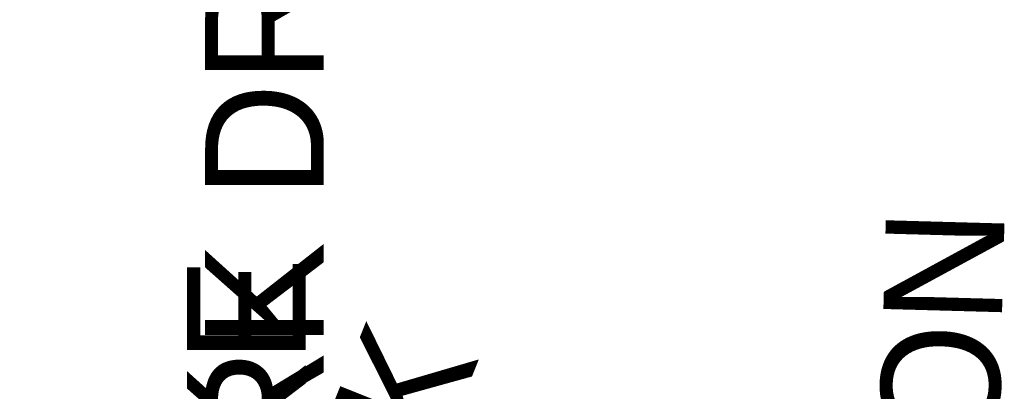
# Model space of a CAD drawing. Header units: feet. Extents: x 92 to 141.3, y -5 to 23.6.
# Tile 50 of 256: x 112.102 to 113.062, y 10.937 to 11.299. Entities that reach past the tile are written whole.
import ezdxf

# ---------------------------------------------------------------- set-up
doc = ezdxf.new("R2010")
doc.units = ezdxf.units.FT
doc.header["$MEASUREMENT"] = 0
doc.layers.add('TX_X_20', color=7, linetype='Continuous')
doc.styles.add('CUY - Design$0$Styledgn030', font='dgn030.shx')

msp = doc.modelspace()

# ---------------------------------------------------------------- texts
at = {"layer": 'TX_X_20', "style": 'CUY - Design$0$Styledgn030'}
for s, rotation, p in [('PARK DR', 90, (112.39885, 10.66091)), ('HUMISTON', 88.43146, (113.04007, 10.28806)), ('LAKE', 90, (112.38129, 10.67177)), ('PARK', 68.19859, (112.39409, 10.57831)), ('SUNSET', 347.82698, (111.74631, 10.83206))]:
    msp.add_text(s, height=0.1157, rotation=rotation, dxfattribs=at).set_placement(p)

doc.saveas('drawing.dxf')
